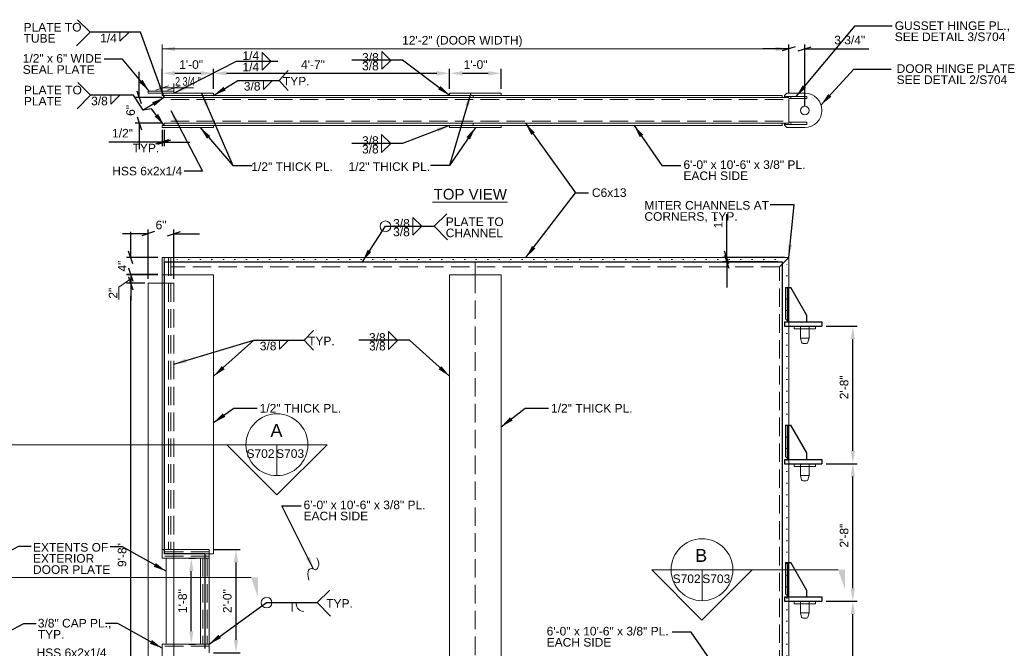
# Model space of a CAD drawing. Header units: inches. Extents: x 537 to 991, y -276 to 16.
# Tile 4 of 4: x 738 to 968, y -159 to -13. Entities that reach past the tile are written whole.
import ezdxf
from ezdxf.enums import TextEntityAlignment as Align

# ---------------------------------------------------------------- set-up
doc = ezdxf.new("R2010")
doc.units = ezdxf.units.IN
doc.header["$LTSCALE"] = 12
doc.header["$MEASUREMENT"] = 0
doc.linetypes.add('DGN Style 1', pattern=[0.215316, 0.000358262, -0.214957])
doc.linetypes.add('DGN Style 3', pattern=[0.501567, 0.358262, -0.143305])
for name, color, linetype, lineweight in [('G-ANN-TTLB', 7, 'Continuous', 0), ('G-ANNO-DIM', 1, 'Continuous', 0), ('G-ANNO-TEXT', 7, 'Continuous', 0), ('S-FSTN-MISC', 12, 'Continuous', 13), ('S-STIF-TRAN', 3, 'Continuous', 30), ('S-WALL-SHEA', 98, 'Continuous', 30)]:
    doc.layers.add(name, color=color, linetype=linetype, lineweight=lineweight)
doc.styles.add("1 1 2 1'-0", font='arial.ttf', dxfattribs={"height": 1})
doc.styles.add("1 2 1'-0", font='arial.ttf', dxfattribs={"height": 3})
doc.styles.add("3 4 1'-0", font='arial.ttf', dxfattribs={"height": 2})
doc.dimstyles.new("3 4 1'-0", dxfattribs={"dimtxt": 2, "dimasz": 3, "dimexe": 1, "dimexo": 1, "dimgap": 1, "dimtad": 1, "dimdec": 4, "dimzin": 15, "dimdsep": 46, "dimlunit": 4, "dimtxsty": "3 4 1'-0", "dimblk": '_Oblique_0.3', "dimcen": 0.09, "dimadec": 4, "dimazin": 3, "dimtfac": 1, "dimtdec": 4, "dimtofl": 0, "dimtmove": 0, "dimatfit": 3, "dimfxl": 1, "dimfrac": 2, "dimtzin": 15, "dimarcsym": 0})

# ---------------------------------------------------------------- blocks, each defined once
blk = doc.blocks.new('*D7')
at = {"layer": 'Defpoints', "color": 0, "lineweight": 0, "transparency": 16777216}
for p in [(783.59, -25.57), (771.59, -30.21), (783.59, -30.21)]:
    blk.add_point(p, dxfattribs=at)
at = {"layer": 'G-ANNO-DIM', "color": 0, "lineweight": -2, "transparency": 16777216}
for p, q in [((771.59, -29.21), (771.59, -24.57)), ((783.59, -29.21), (783.59, -24.57)), ((774.59, -25.57), (780.59, -25.57))]:
    blk.add_line(p, q, dxfattribs=at)
at = {"layer": 'G-ANNO-DIM', "color": 0, "lineweight": 0, "transparency": 16777216}
for points in [[(774.59, -25.07), (774.59, -26.07), (771.59, -25.57)], [(780.59, -25.07), (780.59, -26.07), (783.59, -25.57)]]:
    blk.add_solid(points, dxfattribs=at)
at = {"layer": 'G-ANNO-DIM', "color": 0, "transparency": 16777216, "insert": (778.35, -23.55), "char_height": 2, "attachment_point": 5, "style": "3 4 1'-0"}
blk.add_mtext('1\'-0"', dxfattribs=at)
blk = doc.blocks.new('*D11')
at = {"layer": 'Defpoints', "color": 0, "lineweight": 0, "transparency": 16777216}
for p in [(838.59, -25.57), (783.59, -30.21), (838.59, -30.21)]:
    blk.add_point(p, dxfattribs=at)
at = {"layer": 'G-ANNO-DIM', "color": 0, "lineweight": -2, "transparency": 16777216}
for p, q in [((783.59, -29.21), (783.59, -24.57)), ((838.59, -29.21), (838.59, -24.57)), ((786.59, -25.57), (835.59, -25.57))]:
    blk.add_line(p, q, dxfattribs=at)
at = {"layer": 'G-ANNO-DIM', "color": 0, "lineweight": 0, "transparency": 16777216}
for points in [[(786.59, -25.07), (786.59, -26.07), (783.59, -25.57)], [(835.59, -25.07), (835.59, -26.07), (838.59, -25.57)]]:
    blk.add_solid(points, dxfattribs=at)
at = {"layer": 'G-ANNO-DIM', "color": 0, "transparency": 16777216, "insert": (806.74, -23.57), "char_height": 2, "attachment_point": 5, "style": "3 4 1'-0"}
blk.add_mtext('4\'-7"', dxfattribs=at)
blk = doc.blocks.new('*D10')
at = {"layer": 'Defpoints', "color": 0, "lineweight": 0, "transparency": 16777216}
for p in [(850.59, -25.57), (838.59, -30.21), (850.59, -30.21)]:
    blk.add_point(p, dxfattribs=at)
at = {"layer": 'G-ANNO-DIM', "color": 0, "lineweight": -2, "transparency": 16777216}
for p, q in [((838.59, -29.21), (838.59, -24.57)), ((850.59, -29.21), (850.59, -24.57)), ((841.59, -25.57), (847.59, -25.57))]:
    blk.add_line(p, q, dxfattribs=at)
at = {"layer": 'G-ANNO-DIM', "color": 0, "lineweight": 0, "transparency": 16777216}
for points in [[(841.59, -25.07), (841.59, -26.07), (838.59, -25.57)], [(847.59, -25.07), (847.59, -26.07), (850.59, -25.57)]]:
    blk.add_solid(points, dxfattribs=at)
at = {"layer": 'G-ANNO-DIM', "color": 0, "transparency": 16777216, "insert": (844.63, -23.55), "char_height": 2, "attachment_point": 5, "style": "3 4 1'-0"}
blk.add_mtext('1\'-0"', dxfattribs=at)
blk = doc.blocks.new('_Oblique_0.3')
at = {"color": 0, "linetype": 'ByBlock', "lineweight": -2}
for p, q in [((0, 0), (-1, 0)), ((0.5, 0.167), (-0.5, -0.167))]:
    blk.add_line(p, q, dxfattribs=at)
blk = doc.blocks.new('*D21')
at = {"layer": 'Defpoints', "color": 0, "lineweight": 0, "transparency": 16777216}
for p in [(764.29, -74.45), (768.59, -74.45), (768.59, -190.45)]:
    blk.add_point(p, dxfattribs=at)
at = {"layer": 'G-ANNO-DIM', "color": 0, "lineweight": -2, "transparency": 16777216}
for p, q in [((767.59, -74.45), (763.29, -74.45)), ((764.29, -187.45), (764.29, -77.45)), ((767.59, -190.45), (763.29, -190.45))]:
    blk.add_line(p, q, dxfattribs=at)
at = {"layer": 'G-ANNO-DIM', "color": 0, "lineweight": -2, "transparency": 16777216, "xscale": 3, "yscale": 3, "zscale": 3}
for p, rotation in [((764.29, -74.45), 90), ((764.29, -190.45), 270)]:
    blk.add_blockref('_Oblique_0.3', p, dxfattribs=dict(at, rotation=rotation))
at = {"layer": 'G-ANNO-DIM', "color": 0, "transparency": 16777216, "insert": (762.27, -137.72), "char_height": 2, "attachment_point": 5, "rotation": 90, "style": "3 4 1'-0"}
blk.add_mtext('9\'-8"', dxfattribs=at)
blk = doc.blocks.new('*D23')
at = {"layer": 'Defpoints', "color": 0, "lineweight": 0, "transparency": 16777216}
for p in [(764.29, -68.45), (771.59, -68.45), (771.59, -72.45)]:
    blk.add_point(p, dxfattribs=at)
at = {"layer": 'G-ANNO-DIM', "color": 0, "lineweight": -2, "transparency": 16777216}
for p, q in [((764.29, -65.45), (764.29, -62.45)), ((770.59, -68.45), (763.29, -68.45)), ((770.59, -72.45), (763.29, -72.45)), ((764.29, -75.45), (764.29, -78.45))]:
    blk.add_line(p, q, dxfattribs=at)
at = {"layer": 'G-ANNO-DIM', "color": 0, "lineweight": -2, "transparency": 16777216, "xscale": 3, "yscale": 3, "zscale": 3}
for p, rotation in [((764.29, -68.45), 270), ((764.29, -72.45), 90)]:
    blk.add_blockref('_Oblique_0.3', p, dxfattribs=dict(at, rotation=rotation))
at = {"layer": 'G-ANNO-DIM', "color": 0, "transparency": 16777216, "insert": (762.29, -70.45), "char_height": 2, "attachment_point": 5, "rotation": 90, "style": "3 4 1'-0"}
blk.add_mtext('4"', dxfattribs=at)
blk = doc.blocks.new('*D25')
at = {"layer": 'Defpoints', "color": 0, "lineweight": 0, "transparency": 16777216}
for p in [(766.28, -31.21), (772.59, -31.21), (772.59, -37.21)]:
    blk.add_point(p, dxfattribs=at)
at = {"layer": 'G-ANNO-DIM', "color": 0, "lineweight": -2, "transparency": 16777216}
for p, q in [((766.28, -28.21), (766.28, -25.21)), ((771.59, -31.21), (765.28, -31.21)), ((771.59, -37.21), (765.28, -37.21)), ((766.28, -40.21), (766.28, -43.21))]:
    blk.add_line(p, q, dxfattribs=at)
at = {"layer": 'G-ANNO-DIM', "color": 0, "lineweight": -2, "transparency": 16777216, "xscale": 3, "yscale": 3, "zscale": 3}
for p, rotation in [((766.28, -31.21), 270), ((766.28, -37.21), 90)]:
    blk.add_blockref('_Oblique_0.3', p, dxfattribs=dict(at, rotation=rotation))
at = {"layer": 'G-ANNO-DIM', "color": 0, "transparency": 16777216, "insert": (764.26, -34.21), "char_height": 2, "attachment_point": 5, "rotation": 90, "style": "3 4 1'-0"}
blk.add_mtext('6"', dxfattribs=at)
blk = doc.blocks.new('*D29')
at = {"layer": 'Defpoints', "color": 0, "lineweight": 0, "transparency": 16777216}
for p in [(925.34, -148.45), (932.54, -148.45), (925.34, -180.45)]:
    blk.add_point(p, dxfattribs=at)
at = {"layer": 'G-ANNO-DIM', "color": 0, "lineweight": -2, "transparency": 16777216}
for p, q in [((926.34, -148.45), (933.54, -148.45)), ((932.54, -177.45), (932.54, -151.45)), ((926.34, -180.45), (933.54, -180.45))]:
    blk.add_line(p, q, dxfattribs=at)
at = {"layer": 'G-ANNO-DIM', "color": 0, "lineweight": 0, "transparency": 16777216}
for points in [[(932.04, -151.45), (933.04, -151.45), (932.54, -148.45)], [(932.04, -177.45), (933.04, -177.45), (932.54, -180.45)]]:
    blk.add_solid(points, dxfattribs=at)
at = {"layer": 'G-ANNO-DIM', "color": 0, "transparency": 16777216, "insert": (930.52, -165.28), "char_height": 2, "attachment_point": 5, "rotation": 90, "style": "3 4 1'-0"}
blk.add_mtext('2\'-8"', dxfattribs=at)
blk = doc.blocks.new('*D31')
at = {"layer": 'Defpoints', "color": 0, "lineweight": 0, "transparency": 16777216}
for p in [(925.34, -116.45), (932.54, -116.45), (925.34, -148.45)]:
    blk.add_point(p, dxfattribs=at)
at = {"layer": 'G-ANNO-DIM', "color": 0, "lineweight": -2, "transparency": 16777216}
for p, q in [((926.34, -116.45), (933.54, -116.45)), ((932.54, -145.45), (932.54, -119.45)), ((926.34, -148.45), (933.54, -148.45))]:
    blk.add_line(p, q, dxfattribs=at)
at = {"layer": 'G-ANNO-DIM', "color": 0, "lineweight": 0, "transparency": 16777216}
for points in [[(932.04, -119.45), (933.04, -119.45), (932.54, -116.45)], [(932.04, -145.45), (933.04, -145.45), (932.54, -148.45)]]:
    blk.add_solid(points, dxfattribs=at)
at = {"layer": 'G-ANNO-DIM', "color": 0, "transparency": 16777216, "insert": (930.52, -133.2), "char_height": 2, "attachment_point": 5, "rotation": 90, "style": "3 4 1'-0"}
blk.add_mtext('2\'-8"', dxfattribs=at)
blk = doc.blocks.new('*D33')
at = {"layer": 'Defpoints', "color": 0, "lineweight": 0, "transparency": 16777216}
for p in [(925.34, -84.45), (932.54, -84.45), (925.34, -116.45)]:
    blk.add_point(p, dxfattribs=at)
at = {"layer": 'G-ANNO-DIM', "color": 0, "lineweight": -2, "transparency": 16777216}
for p, q in [((926.34, -84.45), (933.54, -84.45)), ((932.54, -113.45), (932.54, -87.45)), ((926.34, -116.45), (933.54, -116.45))]:
    blk.add_line(p, q, dxfattribs=at)
at = {"layer": 'G-ANNO-DIM', "color": 0, "lineweight": 0, "transparency": 16777216}
for points in [[(932.04, -87.45), (933.04, -87.45), (932.54, -84.45)], [(932.04, -113.45), (933.04, -113.45), (932.54, -116.45)]]:
    blk.add_solid(points, dxfattribs=at)
at = {"layer": 'G-ANNO-DIM', "color": 0, "transparency": 16777216, "insert": (930.52, -98.67), "char_height": 2, "attachment_point": 5, "rotation": 90, "style": "3 4 1'-0"}
blk.add_mtext('2\'-8"', dxfattribs=at)
blk = doc.blocks.new('*D35')
at = {"layer": 'Defpoints', "color": 0, "lineweight": 0, "transparency": 16777216}
for p in [(774.34, -62.93), (768.34, -74.45), (774.34, -74.45)]:
    blk.add_point(p, dxfattribs=at)
at = {"layer": 'G-ANNO-DIM', "color": 0, "lineweight": -2, "transparency": 16777216}
for p, q in [((768.34, -73.45), (768.34, -61.93)), ((774.34, -73.45), (774.34, -61.93)), ((765.34, -62.93), (762.34, -62.93)), ((777.34, -62.93), (780.34, -62.93))]:
    blk.add_line(p, q, dxfattribs=at)
at = {"layer": 'G-ANNO-DIM', "color": 0, "lineweight": -2, "transparency": 16777216, "xscale": 3, "yscale": 3, "zscale": 3}
blk.add_blockref('_Oblique_0.3', (768.34, -62.93), dxfattribs=at)
at = {"layer": 'G-ANNO-DIM', "color": 0, "lineweight": -2, "transparency": 16777216, "xscale": 3, "yscale": 3, "zscale": 3, "rotation": 180}
blk.add_blockref('_Oblique_0.3', (774.34, -62.93), dxfattribs=at)
at = {"layer": 'G-ANNO-DIM', "color": 0, "transparency": 16777216, "insert": (771.34, -60.9), "char_height": 2, "attachment_point": 5, "style": "3 4 1'-0"}
blk.add_mtext('6"', dxfattribs=at)
blk = doc.blocks.new('all_around')
at = {"layer": 'G-ANNO-TEXT'}
blk.add_circle((0, 0), 0.0625, dxfattribs=at)
blk = doc.blocks.new('*D67')
at = {"layer": 'Defpoints', "color": 0, "lineweight": 0, "transparency": 16777216}
for p in [(921.34, -19.88), (917.59, -31.21), (921.34, -34.21)]:
    blk.add_point(p, dxfattribs=at)
at = {"layer": 'G-ANNO-DIM', "color": 0, "lineweight": -2, "transparency": 16777216}
for p, q in [((914.59, -19.88), (911.59, -19.88)), ((917.59, -30.21), (917.59, -18.88)), ((921.34, -33.21), (921.34, -18.88)), ((924.34, -19.88), (936.3, -19.88))]:
    blk.add_line(p, q, dxfattribs=at)
at = {"layer": 'G-ANNO-DIM', "color": 0, "lineweight": -2, "transparency": 16777216, "xscale": 3, "yscale": 3, "zscale": 3}
blk.add_blockref('_Oblique_0.3', (917.59, -19.88), dxfattribs=at)
at = {"layer": 'G-ANNO-DIM', "color": 0, "lineweight": -2, "transparency": 16777216, "xscale": 3, "yscale": 3, "zscale": 3, "rotation": 180}
blk.add_blockref('_Oblique_0.3', (921.34, -19.88), dxfattribs=at)
at = {"layer": 'G-ANNO-DIM', "color": 0, "transparency": 16777216, "insert": (931.82, -17.85), "char_height": 2, "attachment_point": 5, "style": "3 4 1'-0"}
blk.add_mtext('3 3/4"', dxfattribs=at)
blk = doc.blocks.new('*D79')
at = {"layer": 'Defpoints', "color": 0, "lineweight": 0, "transparency": 16777216}
for p in [(782.57, -136.45), (788.81, -136.45), (782.57, -160.45)]:
    blk.add_point(p, dxfattribs=at)
at = {"layer": 'G-ANNO-DIM', "color": 0, "lineweight": -2, "transparency": 16777216}
for p, q in [((783.57, -136.45), (789.81, -136.45)), ((788.81, -157.45), (788.81, -139.45)), ((783.57, -160.45), (789.81, -160.45))]:
    blk.add_line(p, q, dxfattribs=at)
at = {"layer": 'G-ANNO-DIM', "color": 0, "lineweight": 0, "transparency": 16777216}
for points in [[(788.31, -139.45), (789.31, -139.45), (788.81, -136.45)], [(788.31, -157.45), (789.31, -157.45), (788.81, -160.45)]]:
    blk.add_solid(points, dxfattribs=at)
at = {"layer": 'G-ANNO-DIM', "color": 0, "transparency": 16777216, "insert": (786.79, -148.45), "char_height": 2, "attachment_point": 5, "rotation": 90, "style": "3 4 1'-0"}
blk.add_mtext('2\'-0"', dxfattribs=at)
blk = doc.blocks.new('*D83')
at = {"layer": 'Defpoints', "color": 0, "lineweight": 0, "transparency": 16777216}
for p in [(776.81, -138.45), (778.39, -138.45), (776.81, -158.45)]:
    blk.add_point(p, dxfattribs=at)
at = {"layer": 'G-ANNO-DIM', "color": 0, "lineweight": -2, "transparency": 16777216}
for p, q in [((777.81, -138.45), (779.39, -138.45)), ((778.39, -155.45), (778.39, -141.45)), ((777.81, -158.45), (779.39, -158.45))]:
    blk.add_line(p, q, dxfattribs=at)
at = {"layer": 'G-ANNO-DIM', "color": 0, "lineweight": 0, "transparency": 16777216}
for points in [[(777.89, -141.45), (778.89, -141.45), (778.39, -138.45)], [(777.89, -155.45), (778.89, -155.45), (778.39, -158.45)]]:
    blk.add_solid(points, dxfattribs=at)
at = {"layer": 'G-ANNO-DIM', "color": 0, "transparency": 16777216, "insert": (776.37, -148.45), "char_height": 2, "attachment_point": 5, "rotation": 90, "style": "3 4 1'-0"}
blk.add_mtext('1\'-8"', dxfattribs=at)
blk = doc.blocks.new('*D85')
at = {"layer": 'Defpoints', "color": 0, "lineweight": 0, "transparency": 16777216}
for p in [(771.59, -37.71), (772.09, -37.71), (771.59, -41.57)]:
    blk.add_point(p, dxfattribs=at)
at = {"layer": 'G-ANNO-DIM', "color": 0, "lineweight": -2, "transparency": 16777216}
for p, q in [((771.59, -38.71), (771.59, -42.57)), ((772.09, -38.71), (772.09, -42.57)), ((768.59, -41.57), (759.15, -41.57)), ((775.09, -41.57), (778.09, -41.57))]:
    blk.add_line(p, q, dxfattribs=at)
at = {"layer": 'G-ANNO-DIM', "color": 0, "lineweight": -2, "transparency": 16777216, "xscale": 3, "yscale": 3, "zscale": 3}
blk.add_blockref('_Oblique_0.3', (771.59, -41.57), dxfattribs=at)
at = {"layer": 'G-ANNO-DIM', "color": 0, "lineweight": -2, "transparency": 16777216, "xscale": 3, "yscale": 3, "zscale": 3, "rotation": 180}
blk.add_blockref('_Oblique_0.3', (772.09, -41.57), dxfattribs=at)
at = {"layer": 'G-ANNO-DIM', "color": 0, "transparency": 16777216, "insert": (762.37, -39.53), "char_height": 2, "attachment_point": 5, "style": "3 4 1'-0"}
blk.add_mtext('1/2"', dxfattribs=at)
blk = doc.blocks.new('*D93')
at = {"layer": 'Defpoints', "color": 0, "lineweight": 0, "transparency": 16777216}
for p in [(903.17, -68.45), (917.59, -68.45), (916.08, -69.43)]:
    blk.add_point(p, dxfattribs=at)
at = {"layer": 'G-ANNO-DIM', "color": 0, "lineweight": -2, "transparency": 16777216}
for p, q in [((903.17, -65.45), (903.17, -58.34)), ((916.59, -68.45), (902.17, -68.45)), ((915.08, -69.43), (902.17, -69.43)), ((903.17, -72.43), (903.17, -75.43))]:
    blk.add_line(p, q, dxfattribs=at)
at = {"layer": 'G-ANNO-DIM', "color": 0, "lineweight": -2, "transparency": 16777216, "xscale": 3, "yscale": 3, "zscale": 3}
for p, rotation in [((903.17, -68.45), 270), ((903.17, -69.43), 90)]:
    blk.add_blockref('_Oblique_0.3', p, dxfattribs=dict(at, rotation=rotation))
at = {"layer": 'G-ANNO-DIM', "color": 0, "transparency": 16777216, "insert": (901.16, -60.4), "char_height": 2, "attachment_point": 5, "rotation": 90, "style": "3 4 1'-0"}
blk.add_mtext('1"', dxfattribs=at)

msp = doc.modelspace()

# ---------------------------------------------------------------- linework, layer by layer
at = {"layer": 'G-ANNO-DIM'}
for p, q in [((771.59449, -30.70536), (771.59449, -18.88032)), ((917.59401, -19.88032), (771.59449, -19.88032)), ((917.59401, -30.20508), (917.59401, -18.88032)), ((770.09401, -29.48651), (773.09401, -28.48651)), ((771.59401, -29.20508), (771.59401, -27.98651)), ((774.34401, -28.98651), (771.59401, -28.98651)), ((775.84401, -28.48651), (772.84401, -29.48651)), ((774.34401, -29.70508), (774.34401, -27.98651)), ((778.90995, -28.98651), (774.34401, -28.98651)), ((763.78971, -70.9527), (764.78971, -73.9527)), ((770.59401, -72.4527), (763.28971, -72.4527)), ((764.78971, -75.9527), (763.78971, -72.9527)), ((764.28971, -74.4527), (764.28971, -72.4527)), ((767.59401, -74.4527), (763.28971, -74.4527)), ((764.28971, -74.16779), (764.28971, -74.4527))]:
    msp.add_line(p, q, dxfattribs=at)
at = {"layer": 'G-ANNO-DIM', "flags": 128}
msp.add_lwpolyline([(764.28971, -73.4527), (761.53734, -75.33092), (761.53734, -78.23761)], dxfattribs=at)
at = {"layer": 'G-ANNO-DIM'}
msp.add_solid([(774.59449, -20.38032), (771.59449, -19.88032), (774.59449, -19.38032)], dxfattribs=at)
at = {"layer": 'G-ANNO-DIM', "extrusion": (0, 0, -1)}
msp.add_solid([(-914.59401, -19.38032), (-917.59401, -19.88032), (-914.59401, -20.38032)], dxfattribs=at)
at = {"layer": 'G-ANNO-TEXT'}
for p, q in [((754.82366, -16.03225), (751.89065, -13.09924)), ((754.82366, -16.03225), (751.68151, -19.1744)), ((761.74586, -18.12962), (763.85334, -16.06096)), ((761.74586, -16.06469), (761.74586, -18.12962)), ((822.76076, -20.4929), (824.86824, -22.56156)), ((822.76076, -22.55783), (822.76076, -20.4929)), ((794.88782, -22.79046), (794.88782, -20.72553)), ((794.88782, -20.72553), (796.9953, -22.79419)), ((794.88782, -24.85538), (796.9953, -22.78673)), ((794.88782, -22.79046), (794.88782, -24.85538)), ((822.76076, -24.63021), (824.86824, -22.56156)), ((822.76076, -22.56529), (822.76076, -24.63021)), ((798.84801, -27.26678), (800.98564, -24.95917)), ((795.20757, -29.33544), (797.31504, -27.26678)), ((795.20757, -27.27051), (795.20757, -29.33544)), ((798.84801, -27.26678), (800.98564, -29.57439)), ((754.9036, -30.66663), (751.97059, -27.73362)), ((754.9036, -30.66663), (751.76145, -33.80878)), ((759.62207, -32.764), (761.72954, -30.69535)), ((759.62207, -30.69908), (759.62207, -32.764)), ((772.59401, -31.20508), (917.59401, -31.20508)), ((844.09401, -31.20508), (844.09401, -30.70508)), ((917.12434, -30.20508), (916.59401, -30.73541)), ((916.59401, -31.20508), (916.59401, -30.73541)), ((916.59401, -31.20508), (917.59401, -31.20508)), ((921.84401, -30.95508), (916.84401, -30.95508)), ((917.12434, -30.20508), (921.34401, -30.20508)), ((917.59401, -37.20508), (917.59401, -31.20508)), ((917.59401, -31.45508), (917.59401, -31.20508)), ((921.84401, -31.45508), (917.59401, -31.45508)), ((918.09401, -30.95508), (918.09401, -31.45508)), ((921.84401, -30.95508), (921.84401, -31.45508)), ((772.59401, -37.20508), (917.59401, -37.20508)), ((844.09401, -37.20508), (844.09401, -37.70508)), ((916.59401, -37.20508), (916.59401, -37.67475)), ((917.12434, -38.20508), (916.59401, -37.67475)), ((921.84401, -37.45508), (916.84401, -37.45508)), ((917.12434, -38.20508), (921.34401, -38.20508)), ((921.84401, -36.95508), (917.59401, -36.95508)), ((918.09401, -37.45508), (918.09401, -36.95508)), ((921.84401, -37.45508), (921.84401, -36.95508)), ((822.74771, -39.84826), (824.85518, -41.91692)), ((822.74771, -41.91319), (822.74771, -39.84826)), ((822.74771, -43.98557), (824.85518, -41.91692)), ((822.74771, -41.92065), (822.74771, -43.98557)), ((834.59887, -55.54551), (852.07383, -55.54551)), ((829.99769, -61.18635), (829.99769, -59.12142)), ((829.99769, -59.12142), (832.10516, -61.19008)), ((834.97718, -61.19381), (837.9102, -58.2608)), ((829.99769, -63.25873), (832.10516, -61.19008)), ((829.99769, -61.19381), (829.99769, -63.25873)), ((834.97718, -61.19381), (838.11934, -64.33596)), ((917.59401, -68.4527), (771.59401, -68.4527)), ((771.59401, -68.4527), (771.59401, -138.4527)), ((917.59401, -68.4527), (915.43401, -70.6127)), ((917.59401, -68.4527), (915.43401, -70.6127)), ((917.59401, -196.4527), (917.59401, -68.4527)), ((844.51401, -69.6127), (844.51401, -72.4527)), ((917.30112, -83.4527), (921.59401, -83.4527)), ((917.59401, -83.4527), (921.59401, -83.4527)), ((804.72298, -87.73637), (806.86061, -85.42876)), ((824.36974, -85.69643), (826.47721, -87.76508)), ((824.36974, -87.76135), (824.36974, -85.69643)), ((798.92833, -89.80502), (801.0358, -87.73637)), ((798.92833, -87.7401), (798.92833, -89.80502)), ((804.72298, -87.73637), (806.86061, -90.04398)), ((824.36974, -89.83374), (826.47721, -87.76508)), ((824.36974, -87.76882), (824.36974, -89.83374)), ((798.3433, -119.23629), (798.3433, -112.03203)), ((917.30112, -115.4527), (921.59401, -115.4527)), ((917.59401, -115.4527), (921.59401, -115.4527)), ((782.56651, -136.4527), (771.59401, -136.4527)), ((781.56651, -137.4527), (783.59401, -137.4527)), ((782.56651, -136.4527), (782.56651, -160.4527)), ((782.56651, -138.4527), (771.59401, -138.4527)), ((772.51401, -138.4527), (772.51401, -158.4527)), ((774.34401, -138.4527), (774.34401, -158.4527)), ((780.56651, -138.4527), (780.56651, -158.4527)), ((897.39976, -148.34237), (897.39976, -141.13811)), ((807.70594, -148.79454), (810.63895, -145.86153)), ((801.91129, -148.79827), (801.91129, -150.8632)), ((802.84255, -149.10947), (802.84255, -148.79454)), ((807.70594, -148.79454), (810.84809, -151.9367)), ((917.30112, -147.4527), (921.59401, -147.4527)), ((917.59401, -147.4527), (921.59401, -147.4527)), ((782.56651, -158.4527), (771.59401, -158.4527)), ((771.59401, -158.4527), (771.59401, -196.4527))]:
    msp.add_line(p, q, dxfattribs=at)
at = {"layer": 'G-ANNO-TEXT', "linetype": 'DGN Style 3'}
for p, q in [((773.34401, -31.70508), (773.34449, -31.70508)), ((773.59401, -31.70508), (916.78632, -31.70508)), ((773.59401, -36.70508), (916.79336, -36.70508)), ((772.09401, -68.4527), (772.09401, -136.4527)), ((773.09401, -68.4527), (773.09401, -136.4527)), ((773.59401, -68.4527), (773.59401, -136.4527)), ((915.43401, -70.6127), (773.59401, -70.6127)), ((915.43401, -194.2927), (915.43401, -70.6127)), ((844.51401, -72.4527), (844.51401, -192.4527)), ((774.34401, -74.4527), (771.59401, -74.4527)), ((774.34401, -74.4527), (774.34401, -138.4527)), ((782.56651, -136.9527), (771.59401, -136.9527)), ((782.56651, -137.9527), (771.59401, -137.9527)), ((781.06651, -138.4527), (781.06651, -158.4527)), ((782.06651, -138.4527), (782.06651, -158.4527)), ((782.56651, -158.9527), (771.59401, -158.9527)), ((774.34401, -158.4527), (774.34401, -190.4527))]:
    msp.add_line(p, q, dxfattribs=at)
at = {"layer": 'G-ANNO-TEXT', "linetype": 'DGN Style 1'}
for p, q in [((917.15501, -68.8917), (773.59401, -68.8917)), ((917.15501, -196.0137), (917.15501, -68.8917))]:
    msp.add_line(p, q, dxfattribs=at)
at = {"layer": 'G-ANNO-TEXT', "color": 7, "linetype": 'Continuous', "lineweight": 0}
for p, q in [((805.54756, -112.03203), (706.34898, -112.03203)), ((890.19549, -141.13811), (929.09808, -141.13811)), ((682.40304, -142.94079), (792.31138, -142.94079))]:
    msp.add_line(p, q, dxfattribs=at)
at = {"layer": 'G-ANNO-TEXT', "flags": 128}
for points in [[(917.59401, -31.20508), (917.59401, -37.20508), (916.59401, -37.20508)], [(917.59401, -31.20508), (916.84401, -31.20508), (916.84401, -30.95508)], [(917.59401, -37.20508), (916.84401, -37.20508), (916.84401, -37.45508)], [(783.59401, -137.4527), (783.59401, -72.4527), (771.59401, -72.4527), (771.59401, -136.4527)], [(771.59401, -74.4527), (768.34401, -74.4527), (768.34401, -190.4527), (771.59401, -190.4527)], [(772.51401, -137.4527), (772.51401, -137.4527)], [(781.56651, -137.4527), (781.56651, -137.4527)]]:
    msp.add_lwpolyline(points, dxfattribs=at)
for points in [[(805.54756, -112.03203), (810.05208, -112.03203), (798.35417, -123.74081), (786.65626, -112.03203), (791.13903, -112.03203, 1), (805.54756, -112.03203)], [(890.19549, -141.13811), (885.69097, -141.13811), (897.38888, -152.84689), (909.08679, -141.13811), (904.60402, -141.13811, -1), (890.19549, -141.13811)]]:
    msp.add_lwpolyline(points, format="xyb", dxfattribs=at)
at = {"layer": 'G-ANNO-TEXT', "extrusion": (0, 0, -1)}
for centre, radius in [((-921.34401, -34.20508), 1), ((-798.3433, -112.03203), 7.20426)]:
    msp.add_circle(centre, radius, dxfattribs=at)
at = {"layer": 'G-ANNO-TEXT'}
msp.add_circle((897.39976, -141.13811), 7.20426, dxfattribs=at)
at = {"layer": 'G-ANNO-TEXT', "extrusion": (0, 0, -1)}
for centre, radius, start, end in [((-921.34401, -34.20508), 4, 90, 270), ((-804.59255, -149.10947), 1.75, 270, 0)]:
    msp.add_arc(centre, radius, start, end, dxfattribs=at)
at = {"layer": 'G-ANNO-TEXT'}
msp.add_open_spline([(805.77894, -143.60387), (805.11762, -141.02697), (807.01686, -140.5895), (807.34225, -141.7327), (808.52807, -139.7291), (807.64367, -138.3323)], degree=3, dxfattribs=at)
for points in [[(772.09449, -31.20536), (769.27343, -32.34185), (769.79451, -33.19536)], [(772.09401, -37.70508), (770.66, -35.02299), (769.86764, -35.63306)], [(783.59401, -106.88552), (786.33238, -105.56213), (785.75515, -104.74555)]]:
    msp.add_solid(points, dxfattribs=at)
at = {"layer": 'G-ANNO-TEXT', "color": 7, "linetype": 'Continuous', "lineweight": 13}
for points in [[(930.68804, -141.13811), (930.68804, -145.65432), (929.09808, -141.13811)], [(793.90134, -142.94079), (793.90134, -147.457), (792.31138, -142.94079)]]:
    msp.add_solid(points, dxfattribs=at)
at = {"layer": 'G-ANNO-TEXT'}
for points in [[(768.34401, -30.20508), (774.34401, -30.20508), (774.34401, -29.70508), (768.34401, -29.70508)], [(771.59401, -30.70508), (783.59401, -30.70508), (783.59401, -30.20508), (771.59401, -30.20508)], [(772.09401, -31.20508), (916.09401, -31.20508), (916.09401, -30.70508), (772.09401, -30.70508)], [(838.59401, -30.70508), (850.59401, -30.70508), (850.59401, -30.20508), (838.59401, -30.20508)], [(771.59401, -38.20508), (783.59401, -38.20508), (783.59401, -37.70508), (771.59401, -37.70508)], [(772.09401, -37.70508), (916.09401, -37.70508), (916.09401, -37.20508), (772.09401, -37.20508)], [(838.59401, -38.20508), (850.59401, -38.20508), (850.59401, -37.70508), (838.59401, -37.70508)], [(838.57651, -72.4527), (850.57651, -72.4527), (850.57651, -192.4527), (838.57651, -192.4527)]]:
    msp.add_3dface(points, dxfattribs=at)
at = {"layer": 'S-FSTN-MISC'}
for p, q in [((920.34401, -84.4527), (920.34401, -87.2027)), ((922.34401, -87.2027), (920.34401, -87.2027)), ((920.34401, -87.2027), (920.60447, -88.17476)), ((921.72133, -88.4527), (920.9667, -88.4527)), ((922.34401, -87.2027), (922.08355, -88.17476)), ((920.34401, -116.4527), (920.34401, -119.2027)), ((922.34401, -119.2027), (920.34401, -119.2027)), ((920.34401, -119.2027), (920.60447, -120.17476)), ((922.34401, -119.2027), (922.08355, -120.17476)), ((921.72133, -120.4527), (920.9667, -120.4527)), ((920.34401, -148.4527), (920.34401, -151.2027)), ((922.34401, -151.2027), (920.34401, -151.2027)), ((920.34401, -151.2027), (920.60447, -152.17476)), ((922.34401, -151.2027), (922.08355, -152.17476)), ((921.72133, -152.4527), (920.9667, -152.4527))]:
    msp.add_line(p, q, dxfattribs=at)
at = {"layer": 'S-FSTN-MISC', "flags": 128}
for points in [[(920.34401, -84.4527), (922.34401, -84.4527), (922.34401, -87.2027)], [(920.34401, -116.4527), (922.34401, -116.4527), (922.34401, -119.2027)], [(920.34401, -148.4527), (922.34401, -148.4527), (922.34401, -151.2027)]]:
    msp.add_lwpolyline(points, dxfattribs=at)
at = {"layer": 'S-FSTN-MISC', "extrusion": (0, 0, -1)}
for centre, start, end in [((-920.9667, -88.0777), 270, 345), ((-921.72133, -88.0777), 195, 270), ((-920.9667, -120.0777), 270, 345), ((-921.72133, -120.0777), 195, 270), ((-920.9667, -152.0777), 270, 345), ((-921.72133, -152.0777), 195, 270)]:
    msp.add_arc(centre, 0.375, start, end, dxfattribs=at)
at = {"layer": 'S-FSTN-MISC'}
for points in [[(918.84401, -84.4527), (923.84401, -84.4527), (923.84401, -85.0777), (918.84401, -85.0777)], [(918.84401, -116.4527), (923.84401, -116.4527), (923.84401, -117.0777), (918.84401, -117.0777)], [(918.84401, -148.4527), (923.84401, -148.4527), (923.84401, -149.0777), (918.84401, -149.0777)]]:
    msp.add_3dface(points, dxfattribs=at)
at = {"layer": 'S-STIF-TRAN'}
for p, q in [((916.84401, -75.4527), (918.09401, -75.4527)), ((916.84401, -75.4527), (916.84401, -82.74559)), ((917.34401, -75.4527), (917.34401, -83.24559)), ((921.84401, -81.9527), (918.09401, -75.4527)), ((921.84401, -83.4527), (921.84401, -81.9527)), ((916.59401, -83.4527), (916.59401, -84.4527)), ((916.59401, -83.4527), (925.34401, -83.4527)), ((916.59401, -84.4527), (925.34401, -84.4527)), ((917.55112, -83.4527), (916.84401, -82.74559)), ((925.34401, -83.4527), (925.34401, -84.4527)), ((916.84401, -107.4527), (918.09401, -107.4527)), ((916.84401, -107.4527), (916.84401, -114.74559)), ((917.34401, -107.4527), (917.34401, -115.24559)), ((921.84401, -113.9527), (918.09401, -107.4527)), ((921.84401, -115.4527), (921.84401, -113.9527)), ((916.59401, -115.4527), (916.59401, -116.4527)), ((916.59401, -115.4527), (925.34401, -115.4527)), ((916.59401, -116.4527), (925.34401, -116.4527)), ((917.55112, -115.4527), (916.84401, -114.74559)), ((925.34401, -115.4527), (925.34401, -116.4527)), ((916.84401, -139.4527), (918.09401, -139.4527)), ((916.84401, -139.4527), (916.84401, -146.74559)), ((917.34401, -139.4527), (917.34401, -147.24559)), ((921.84401, -145.9527), (918.09401, -139.4527)), ((917.55112, -147.4527), (916.84401, -146.74559)), ((921.84401, -147.4527), (921.84401, -145.9527)), ((916.59401, -147.4527), (916.59401, -148.4527)), ((916.59401, -147.4527), (925.34401, -147.4527)), ((916.59401, -148.4527), (925.34401, -148.4527)), ((925.34401, -147.4527), (925.34401, -148.4527))]:
    msp.add_line(p, q, dxfattribs=at)
at = {"layer": 'S-WALL-SHEA'}
for p, q in [((772.07651, -69.4252), (916.07651, -69.4252)), ((772.07651, -69.4252), (772.07651, -137.4527)), ((916.07651, -69.4252), (916.07651, -195.4802)), ((781.56651, -137.4527), (772.07651, -137.4527)), ((781.56651, -137.4527), (781.56651, -159.4527))]:
    msp.add_line(p, q, dxfattribs=at)

# ---------------------------------------------------------------- block references
at = {"layer": 'G-ANNO-TEXT', "xscale": 20, "yscale": 20, "zscale": 20}
for p in [(823.63101, -61.19381), (795.93626, -148.79454)]:
    msp.add_blockref('all_around', p, dxfattribs=at)

# ---------------------------------------------------------------- texts
at = {"layer": 'G-ANN-TTLB', "color": 7, "linetype": 'Continuous', "lineweight": 13, "style": "1 2 1'-0"}
for s, p in [('A', (798.23401, -108.70554)), ('B', (897.21029, -137.81162))]:
    msp.add_text(s, height=3, dxfattribs=at).set_placement(p, align=Align.MIDDLE_CENTER)
at = {"layer": 'G-ANNO-DIM', "color": 7, "linetype": 'Continuous', "style": "3 4 1'-0"}
msp.add_text('12\'-2" (DOOR WIDTH)', height=2, dxfattribs=at).set_placement((841.55053, -17.88032), align=Align.MIDDLE_CENTER)
at = {"layer": 'G-ANNO-DIM', "color": 7, "linetype": 'Continuous', "style": "3 4 1'-0", "width": 0.75}
msp.add_text('2 3/4 "', height=2, dxfattribs=at).set_placement((777.60816, -27.46496), align=Align.MIDDLE_CENTER)
at = {"layer": 'G-ANNO-DIM', "color": 7, "linetype": 'Continuous', "style": "3 4 1'-0"}
msp.add_text('2"', height=2, rotation=90, dxfattribs=at).set_placement((760.15512, -76.74849), align=Align.MIDDLE_CENTER)
at = {"layer": 'G-ANNO-TEXT', "color": 7, "linetype": 'Continuous', "lineweight": 0, "style": "3 4 1'-0"}
for s, p in [('S702', (794.51518, -115.10603)), ('S703', (801.41665, -115.10603)), ('S702', (893.81273, -144.24717)), ('S703', (900.7142, -144.24717))]:
    msp.add_text(s, height=2, dxfattribs=at).set_placement(p, align=Align.CENTER)
at = {"layer": 'G-ANNO-TEXT', "color": 7, "char_height": 2, "style": "3 4 1'-0"}
for s, insert, attachment_point, line_spacing_factor in [('GUSSET HINGE PL.,\\PSEE DETAIL 3/S704', (942.30715, -13.48877), 1, 0.776524), ('PLATE TO\\PTUBE', (739.3108, -13.8451), 1, 0.776524), ('1/4', (757.17127, -16.38509), 1, 0.6), ('1/4', (790.31323, -20.45261), 1, 0.6), ('3/8', (818.18617, -22.9041), 7, 0.6), ('1/2" x 6" WIDE\\PSEAL PLATE', (739.11615, -21.10684), 1, 0.776524), ('3/8', (818.18617, -22.88569), 1, 0.6), ('1/4', (790.31323, -23.11086), 1, 0.6), ('DOOR HINGE PLATE\\PSEE DETAIL 2/S704', (942.75171, -23.47699), 1, 0.776524), ('3/8', (790.63298, -27.59091), 1, 0.6), ('TYP.', (805.94098, -26.41196), 3, 0.6), ('PLATE TO\\PPLATE', (739.39075, -28.47948), 1, 0.776524), ('3/8', (755.04748, -31.01948), 1, 0.6), ('3/8', (818.17312, -42.25945), 7, 0.6), ('TYP.', (764.71498, -41.96168), 1, 0.6), ('3/8', (818.17312, -42.24105), 1, 0.6), ('HSS 6x2x1/4', (759.97836, -47.33791), 1, 0.6), ('1/2" THICK PL.', (811.38728, -46.30008), 3, 0.6), ('1/2" THICK PL.', (815.04111, -46.30008), 1, 0.6), ('\\H1.25x;TOP VIEW', (834.86785, -52.47056), 1, 0.75), ('C6x13', (871.73918, -52.35304), 1, 0.6), ('MITER CHANNELS AT\\PCORNERS, TYP.', (883.97858, -55.31668), 1, 0.776524), ('3/8', (825.4231, -61.53261), 7, 0.6), ('PLATE TO\\PCHANNEL', (837.6846, -59.13541), 1, 0.776524), ('3/8', (825.4231, -61.51421), 1, 0.6), ('TYP.', (811.81595, -86.88155), 3, 0.6), ('3/8', (819.79515, -88.10762), 7, 0.6), ('3/8', (794.35374, -88.0605), 1, 0.6), ('3/8', (819.79515, -88.08921), 1, 0.6), ('1/2" THICK PL.', (794.32282, -102.54571), 1, 0.6), ('1/2" THICK PL.', (862.21838, -102.54571), 1, 0.6), ('EXTENTS OF \\PEXTERIOR \\PDOOR PLATE', (741.506, -134.92427), 1, 0.776524), ('TYP.', (809.83529, -147.98967), 1, 0.6), ('3/8" CAP PL.,\\PTYP.', (742.62783, -152.58659), 1, 0.776524), ('HSS 6x2x1/4', (742.33745, -159.46613), 1, 0.6)]:
    msp.add_mtext(s, dxfattribs=dict(at, insert=insert, attachment_point=attachment_point, line_spacing_factor=line_spacing_factor))
at = {"layer": 'G-ANNO-TEXT', "color": 7, "linetype": 'Continuous', "lineweight": 0, "char_height": 2, "attachment_point": 1, "line_spacing_factor": 0.776524, "style": "1 1 2 1'-0"}
for insert in [(893.0736, -45.83739), (804.54866, -125.04175), (861.19982, -154.43966)]:
    msp.add_mtext('6\'-0" x 10\'-6" x 3/8" PL.\\PEACH SIDE', dxfattribs=dict(at, insert=insert))

# ---------------------------------------------------------------- dimensions: what is measured, and where the dimension line sits
at = {"layer": 'G-ANNO-DIM'}
for base, p1, p2, picture, middle in [((921.34401, -19.88032), (917.59401, -31.20508), (921.34401, -34.20508), '*D67', (931.82287, -19.88032)), ((783.59401, -25.56742), (771.59401, -30.20508), (783.59401, -30.20508), '*D7', (778.3519, -25.56742)), ((838.59401, -25.56742), (783.59401, -30.20508), (838.59401, -30.20508), '*D11', (806.74365, -25.56742)), ((850.59401, -25.56742), (838.59401, -30.20508), (850.59401, -30.20508), '*D10', (844.63368, -25.56742)), ((774.34401, -62.92576), (768.34401, -74.4527), (774.34401, -74.4527), '*D35', (771.34401, -62.92576))]:
    dim = msp.add_linear_dim(base=base, p1=p1, p2=p2, dimstyle="3 4 1'-0", dxfattribs=at)
    dim.commit()
    dim.dimension.update_dxf_attribs({"geometry": picture, "text_midpoint": middle, "dimtype": 160})
for base, p1, p2, angle, picture, middle in [((766.2816, -31.20508), (772.59401, -37.20508), (772.59401, -31.20508), 90, '*D25', (766.2816, -34.20508)), ((771.59401, -41.56881), (772.09401, -37.70508), (771.59401, -37.70508), 180, '*D85', (762.37368, -41.56881)), ((903.16712, -68.4527), (916.07651, -69.4252), (917.59401, -68.4527), 90, '*D93', (903.16712, -60.39745)), ((764.28971, -68.4527), (771.59401, -72.4527), (771.59401, -68.4527), 90, '*D23', (764.28971, -70.4527)), ((764.28971, -74.4527), (768.59401, -190.4527), (768.59401, -74.4527), 90, '*D21', (764.28971, -137.71564)), ((932.54395, -84.4527), (925.34401, -116.4527), (925.34401, -84.4527), 90, '*D33', (932.54395, -98.67224)), ((932.54395, -116.4527), (925.34401, -148.4527), (925.34401, -116.4527), 90, '*D31', (932.54395, -133.19931)), ((932.54395, -148.4527), (925.34401, -180.4527), (925.34401, -148.4527), 90, '*D29', (932.54395, -165.2785))]:
    dim = msp.add_linear_dim(base=base, p1=p1, p2=p2, angle=angle, dimstyle="3 4 1'-0", dxfattribs=at)
    dim.commit()
    dim.dimension.update_dxf_attribs({"geometry": picture, "text_midpoint": middle, "dimtype": 160})
for base, p1, p2, picture, middle in [((788.80658, -136.4527), (782.56651, -160.4527), (782.56651, -136.4527), '*D79', (786.78543, -148.4527)), ((778.39071, -138.4527), (776.80509, -158.4527), (776.80509, -138.4527), '*D83', (776.36956, -148.4527))]:
    dim = msp.add_linear_dim(base=base, p1=p1, p2=p2, angle=90, dimstyle="3 4 1'-0", dxfattribs=at)
    dim.commit()
    dim.dimension.update_dxf_attribs({"geometry": picture, "text_midpoint": middle})

# ---------------------------------------------------------------- leaders
at = {"layer": 'G-ANNO-TEXT'}
for points in [[(772.09401, -31.20508), (766.59335, -16.03225), (754.82366, -16.03225)], [(919.34401, -30.95508), (933.07999, -14.49082), (941.7127, -14.49082)], [(768.59401, -29.70508), (762.32867, -22.29603), (758.11324, -22.29603)], [(774.34401, -30.20508), (788.9128, -22.78673), (798.52827, -22.78673)], [(838.59401, -30.70508), (827.60824, -22.53284), (815.83856, -22.53284)], [(925.13506, -32.92916), (932.80287, -24.58218), (941.43558, -24.58218)], [(783.59401, -30.70508), (789.23254, -27.26678), (798.84801, -27.26678)], [(772.09449, -31.20536), (767.2126, -34.18586), (764.89805, -30.66663), (754.9036, -30.66663)], [(772.09401, -37.70508), (769.11036, -33.82991), (767.2126, -34.18586), (764.89805, -30.66663)], [(780.79741, -30.20508), (788.09184, -47.07245), (792.55497, -47.07245)], [(843.49751, -30.20508), (838.58045, -47.07245), (834.11732, -47.07245)], [(773.59401, -34.20508), (780.96641, -48.3528), (776.75098, -48.3528)], [(780.47105, -38.20508), (788.09184, -47.07245), (792.55497, -47.07245)], [(838.59401, -37.70508), (827.59519, -41.8882), (815.82551, -41.8882)], [(844.59401, -38.20508), (838.58045, -47.07245), (834.11732, -47.07245)], [(856.26802, -37.20508), (867.90511, -53.43259), (870.96857, -53.43259)], [(881.5851, -37.70508), (888.03348, -47.07245), (892.49661, -47.07245)], [(856.35823, -68.4527), (867.90511, -53.43259), (870.96857, -53.43259)], [(917.59401, -68.4527), (918.84876, -56.21968), (913.27306, -56.21968)], [(818.26583, -69.4252), (823.63101, -61.19381), (834.97718, -61.19381)], [(774.34401, -93.3133), (792.9533, -87.73637), (804.72298, -87.73637)], [(783.59401, -96.09901), (792.9533, -87.73637), (804.72298, -87.73637)], [(838.57651, -96.09901), (829.21722, -87.73637), (817.44754, -87.73637)], [(783.59401, -106.88552), (788.31584, -103.54776), (793.72837, -103.54776)], [(850.57651, -107.86107), (856.21141, -103.54776), (861.62393, -103.54776)], [(806.89471, -140.9774), (799.50853, -126.27681), (803.97166, -126.27681)], [(727.63867, -141.25777), (738.23272, -135.66676), (741.11159, -135.66676)], [(772.51401, -141.48381), (762.35736, -135.77579), (759.47849, -135.77579)], [(782.56651, -158.4527), (795.93626, -148.79454), (807.70594, -148.79454)], [(728.54149, -159.40105), (739.35455, -153.64198), (742.23342, -153.64198)], [(771.59401, -159.40105), (761.30411, -153.64198), (758.42524, -153.64198)], [(901.34592, -165.04209), (894.89755, -155.67472), (890.43441, -155.67472)]]:
    msp.add_leader(points, dimstyle="3 4 1'-0", override={"dimgap": 2}, dxfattribs=at)

doc.saveas('drawing.dxf')
